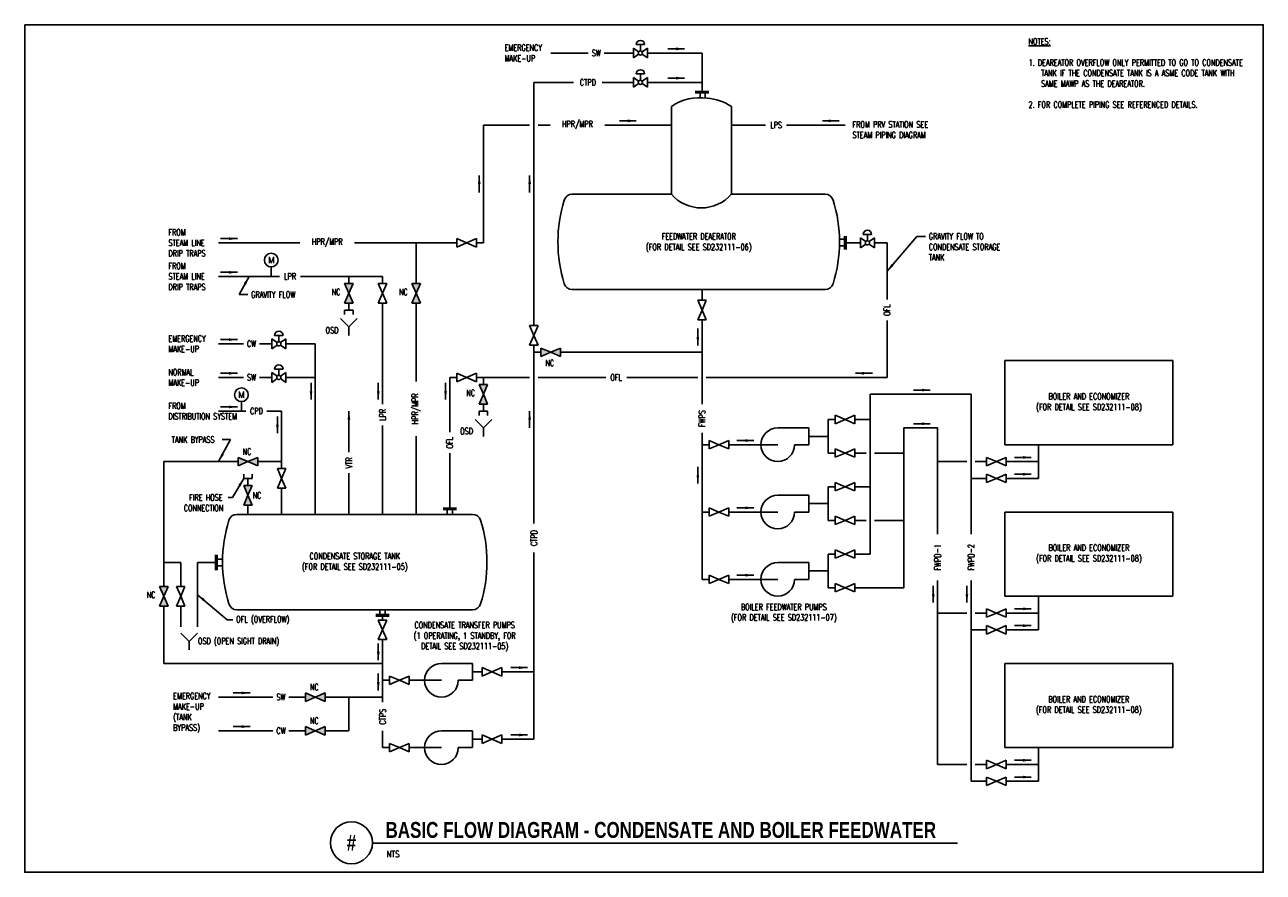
# Model space of a CAD drawing. Header units: feet. Extents: x -1.8 to 16.6, y -0.1 to 12.5.
import ezdxf
from ezdxf.enums import TextEntityAlignment as Align

# ---------------------------------------------------------------- set-up
doc = ezdxf.new("R2010")
doc.units = ezdxf.units.FT
doc.header["$LTSCALE"] = 0.5
doc.header["$MEASUREMENT"] = 0
doc.layers.get('DEFPOINTS').update_dxf_attribs({"linetype": 'CONTINUOUS'})
doc.layers.add('G-ANNO-NPLT', color=7, linetype='CONTINUOUS', plot=False)
for name, color, linetype in [('M-DETL-HEVY', 5, 'CONTINUOUS'), ('M-DETL-MEDM', 4, 'CONTINUOUS'), ('M-DETL-TEXT', 2, 'CONTINUOUS'), ('M-DETL-THIN', 2, 'CONTINUOUS'), ('P-DETL-MEDM', 4, 'CONTINUOUS')]:
    doc.layers.add(name, color=color, linetype=linetype)
doc.styles.add('BOLD', font='bold.shx', dxfattribs={"width": 0.9})
doc.styles.add('ROMANS', font='romans.shx', dxfattribs={"width": 0.75})
doc.styles.add('ROMANS1', font='romans.shx')
doc.dimstyles.new('VA-Lead', dxfattribs={"dimtxt": 0.09375, "dimasz": 0.125, "dimexe": 0.125, "dimexo": 0.03125, "dimgap": 0.02, "dimtad": 1, "dimdec": 5, "dimzin": 0, "dimdsep": 46, "dimlunit": 4, "dimtxsty": 'ROMANS', "dimcen": 0.125, "dimclrd": 256, "dimclre": 256, "dimclrt": 256, "dimadec": 0, "dimazin": 0, "dimtfac": 1, "dimtdec": 5, "dimtofl": 0, "dimtmove": 0, "dimatfit": 3, "dimfxl": 1, "dimfrac": 2, "dimtolj": 1, "dimtzin": 0, "dimlwd": -1, "dimlwe": -1, "dimarcsym": 0})

msp = doc.modelspace()

# ---------------------------------------------------------------- hatches: boundary and pattern name
at = {"layer": 'M-DETL-MEDM'}
h = msp.add_hatch(color=256, dxfattribs=at)
h.dxf.hatch_style = 1
h.paths.add_polyline_path([(3.112, 8.695), (2.987, 8.695), (3.05, 8.549)])
h.paths.add_polyline_path([(3.05, 8.549), (2.987, 8.403), (3.112, 8.403)])
at = {"layer": 'M-DETL-MEDM', "linetype": 'ByBlock'}
h = msp.add_hatch(color=256, dxfattribs=at)
h.paths.add_polyline_path([(4.112, 8.695), (3.987, 8.695), (4.05, 8.549)])
h.paths.add_polyline_path([(4.05, 8.549), (3.987, 8.403), (4.112, 8.403)])
h = msp.add_hatch(color=256, dxfattribs=at)
h.paths.add_polyline_path([(6.05, 7.674), (5.904, 7.736), (5.904, 7.611)])
h.paths.add_polyline_path([(6.196, 7.736), (6.05, 7.674), (6.196, 7.611)])
h = msp.add_hatch(color=256, dxfattribs=at)
h.paths.add_polyline_path([(5.112, 7.195), (4.987, 7.195), (5.05, 7.049)])
h.paths.add_polyline_path([(5.05, 7.049), (4.987, 6.903), (5.112, 6.903)])
h = msp.add_hatch(color=256, dxfattribs=at)
h.paths.add_polyline_path([(1.55, 6.049), (1.404, 6.111), (1.404, 5.986)])
h.paths.add_polyline_path([(1.696, 6.111), (1.55, 6.049), (1.696, 5.986)])
h = msp.add_hatch(color=256, dxfattribs=at)
h.paths.add_polyline_path([(1.55, 5.549), (1.612, 5.695), (1.487, 5.695)])
h.paths.add_polyline_path([(1.55, 5.549), (1.487, 5.403), (1.612, 5.403)])
h = msp.add_hatch(color=256, dxfattribs=at)
h.paths.add_polyline_path([(0.3, 4.049), (0.237, 3.903), (0.362, 3.903)])
h.paths.add_polyline_path([(0.362, 4.195), (0.237, 4.195), (0.3, 4.049)])
h = msp.add_hatch(color=256, dxfattribs=at)
h.paths.add_polyline_path([(2.696, 2.611), (2.55, 2.549), (2.696, 2.486)])
h.paths.add_polyline_path([(2.404, 2.611), (2.404, 2.486), (2.55, 2.549)])
h = msp.add_hatch(color=256, dxfattribs=at)
h.paths.add_polyline_path([(2.696, 2.111), (2.55, 2.049), (2.696, 1.986)])
h.paths.add_polyline_path([(2.404, 2.111), (2.404, 1.986), (2.55, 2.049)])

# ---------------------------------------------------------------- linework, layer by layer
at = {"layer": 'DEFPOINTS'}
msp.add_point((0.25, 0), dxfattribs=at)
msp.add_point((0.25, 0), dxfattribs=at)
at = {"layer": 'G-ANNO-NPLT', "color": 6}
msp.add_lwpolyline([(-1.768, 12.539), (16.642, 12.539), (16.642, -0.052), (-1.768, -0.052)], close=True, dxfattribs=at)
at = {"layer": 'M-DETL-HEVY'}
for p, q in [((8.4, 11.549), (8.199, 11.549)), ((8.4, 11.526), (8.199, 11.526)), ((8.272, 11.455), (8.272, 11.526)), ((8.348, 11.45), (8.348, 11.526)), ((7.844, 11.324), (7.844, 10.021)), ((8.735, 11.324), (8.735, 10.081)), ((7.844, 10.021), (6.371, 10.021)), ((8.735, 10.081), (8.735, 10.021)), ((8.973, 10.021), (8.735, 10.021)), ((10.128, 10.021), (8.973, 10.021)), ((10.419, 9.4), (10.419, 9.198)), ((10.442, 9.4), (10.442, 9.198)), ((10.419, 9.256), (10.341, 9.256)), ((10.342, 9.355), (10.419, 9.355)), ((7.721, 8.604), (6.371, 8.604)), ((7.721, 8.604), (10.128, 8.604)), ((15.3, 7.549), (12.8, 7.549)), ((12.8, 7.549), (12.8, 6.299)), ((15.3, 7.549), (15.3, 6.299)), ((15.3, 6.299), (12.8, 6.299)), ((4.65, 5.359), (4.449, 5.359)), ((4.889, 5.265), (1.385, 5.265)), ((4.65, 5.335), (4.449, 5.335)), ((4.512, 5.265), (4.512, 5.335)), ((4.588, 5.265), (4.588, 5.335)), ((15.3, 5.299), (12.8, 5.299)), ((12.8, 5.299), (12.8, 4.049)), ((15.3, 5.299), (15.3, 4.049)), ((1.069, 4.661), (1.069, 4.437)), ((1.093, 4.661), (1.093, 4.437)), ((1.17, 4.598), (1.093, 4.598)), ((1.093, 4.5), (1.171, 4.5)), ((15.3, 4.049), (12.8, 4.049)), ((3.234, 3.847), (1.385, 3.847)), ((3.234, 3.847), (4.889, 3.847)), ((3.65, 3.777), (3.449, 3.777)), ((3.65, 3.753), (3.449, 3.753)), ((3.512, 3.847), (3.512, 3.777)), ((3.588, 3.847), (3.588, 3.777)), ((15.3, 3.049), (12.8, 3.049)), ((12.8, 3.049), (12.8, 1.799)), ((15.3, 3.049), (15.3, 1.799)), ((15.3, 1.799), (12.8, 1.799))]:
    msp.add_line(p, q, dxfattribs=at)
for centre, radius, start, end in [((8.261, 10.728), 0.728, 80.916, 124.9715), ((8.337, 10.744), 0.704, 55.56, 86.8513), ((6.371, 9.896), 0.125, 90, 162.738), ((8.289, 10.409), 0.591, 221.0397, 318.9602), ((10.128, 9.896), 0.125, 17.262, 90), ((8.25, 9.313), 2.093, 162.738, 197.262), ((8.25, 9.313), 2.093, 342.738, 17.262), ((6.371, 8.729), 0.125, 197.262, 270), ((10.128, 8.729), 0.125, 270, 342.738), ((3.262, 4.556), 2.09, 162.7191, 197.2809), ((1.385, 5.14), 0.125, 90, 162.7191), ((4.889, 5.14), 0.125, 17.2809, 90), ((3.012, 4.556), 2.09, 342.7191, 17.2809), ((1.385, 3.972), 0.125, 197.2809, 270), ((4.889, 3.972), 0.125, 270, 342.7191)]:
    msp.add_arc(centre, radius, start, end, dxfattribs=at)
at = {"layer": 'M-DETL-MEDM'}
for p, q in [((7.279, 12.192), (7.357, 12.137)), ((7.279, 12.192), (7.279, 12.046)), ((7.32, 12.244), (7.445, 12.244)), ((7.383, 12.15), (7.383, 12.244)), ((7.487, 12.192), (7.409, 12.137)), ((7.487, 12.192), (7.487, 12.046)), ((7.357, 12.101), (7.279, 12.046)), ((7.409, 12.101), (7.487, 12.046)), ((7.32, 11.808), (7.445, 11.808)), ((7.383, 11.714), (7.383, 11.808)), ((7.279, 11.756), (7.357, 11.701)), ((7.279, 11.756), (7.279, 11.61)), ((7.357, 11.665), (7.279, 11.61)), ((7.487, 11.756), (7.409, 11.701)), ((7.409, 11.665), (7.487, 11.61)), ((7.487, 11.756), (7.487, 11.61)), ((10.695, 9.424), (10.82, 9.424)), ((10.758, 9.33), (10.758, 9.424)), ((4.654, 9.236), (4.654, 9.361)), ((4.654, 9.361), (4.8, 9.299)), ((4.8, 9.299), (4.654, 9.236)), ((4.946, 9.361), (4.8, 9.299)), ((4.8, 9.299), (4.946, 9.236)), ((4.946, 9.236), (4.946, 9.361)), ((10.654, 9.372), (10.732, 9.317)), ((10.654, 9.372), (10.654, 9.226)), ((10.732, 9.281), (10.654, 9.226)), ((10.862, 9.372), (10.784, 9.317)), ((10.784, 9.281), (10.862, 9.226)), ((10.862, 9.372), (10.862, 9.226)), ((3.112, 8.695), (2.987, 8.695)), ((2.987, 8.695), (3.05, 8.549)), ((3.05, 8.549), (3.112, 8.695)), ((3.612, 8.695), (3.487, 8.695)), ((3.487, 8.695), (3.55, 8.549)), ((3.55, 8.549), (3.612, 8.695)), ((4.112, 8.695), (3.987, 8.695)), ((3.987, 8.695), (4.05, 8.549)), ((4.05, 8.549), (4.112, 8.695)), ((2.987, 8.403), (3.05, 8.549)), ((3.05, 8.549), (3.112, 8.403)), ((3.487, 8.403), (3.55, 8.549)), ((3.55, 8.549), (3.612, 8.403)), ((3.987, 8.403), (4.05, 8.549)), ((4.05, 8.549), (4.112, 8.403)), ((3.112, 8.403), (2.987, 8.403)), ((3.112, 8.299), (2.987, 8.299)), ((2.987, 8.299), (2.987, 8.236)), ((3.112, 8.299), (3.112, 8.236)), ((3.612, 8.403), (3.487, 8.403)), ((4.112, 8.403), (3.987, 8.403)), ((8.362, 8.445), (8.237, 8.445)), ((8.237, 8.445), (8.3, 8.299)), ((8.237, 8.153), (8.3, 8.299)), ((8.3, 8.299), (8.362, 8.445)), ((8.3, 8.299), (8.362, 8.153)), ((3.05, 8.049), (2.925, 8.174)), ((3.05, 8.049), (3.175, 8.174)), ((8.362, 8.153), (8.237, 8.153)), ((1.945, 7.924), (2.07, 7.924)), ((2.008, 7.83), (2.008, 7.924)), ((3.05, 8.049), (3.05, 7.924)), ((5.862, 8.07), (5.737, 8.07)), ((5.737, 8.07), (5.8, 7.924)), ((5.737, 7.778), (5.8, 7.924)), ((5.8, 7.924), (5.862, 8.07)), ((5.8, 7.924), (5.862, 7.778)), ((1.904, 7.872), (1.982, 7.817)), ((1.904, 7.872), (1.904, 7.726)), ((1.982, 7.781), (1.904, 7.726)), ((2.112, 7.872), (2.034, 7.817)), ((2.034, 7.781), (2.112, 7.726)), ((2.112, 7.872), (2.112, 7.726)), ((5.862, 7.778), (5.737, 7.778)), ((5.904, 7.611), (5.904, 7.736)), ((5.904, 7.736), (6.05, 7.674)), ((6.196, 7.736), (6.05, 7.674)), ((6.196, 7.611), (6.196, 7.736)), ((6.05, 7.674), (5.904, 7.611)), ((6.05, 7.674), (6.196, 7.611)), ((1.904, 7.372), (1.982, 7.317)), ((1.904, 7.372), (1.904, 7.226)), ((1.945, 7.424), (2.07, 7.424)), ((2.008, 7.33), (2.008, 7.424)), ((2.112, 7.372), (2.034, 7.317)), ((2.112, 7.372), (2.112, 7.226)), ((1.982, 7.281), (1.904, 7.226)), ((2.034, 7.281), (2.112, 7.226)), ((4.654, 7.236), (4.654, 7.361)), ((4.654, 7.361), (4.8, 7.299)), ((4.8, 7.299), (4.654, 7.236)), ((4.946, 7.361), (4.8, 7.299)), ((4.8, 7.299), (4.946, 7.236)), ((4.946, 7.236), (4.946, 7.361)), ((5.112, 7.195), (4.987, 7.195)), ((4.987, 7.195), (5.05, 7.049)), ((5.05, 7.049), (5.112, 7.195)), ((4.987, 6.903), (5.05, 7.049)), ((5.05, 7.049), (5.112, 6.903)), ((5.112, 6.903), (4.987, 6.903)), ((5.05, 6.549), (4.925, 6.674)), ((5.112, 6.799), (4.987, 6.799)), ((4.987, 6.799), (4.987, 6.736)), ((5.05, 6.549), (5.175, 6.674)), ((5.112, 6.799), (5.112, 6.736)), ((10.279, 6.612), (10.279, 6.737)), ((10.279, 6.737), (10.425, 6.674)), ((10.425, 6.674), (10.279, 6.612)), ((10.571, 6.737), (10.425, 6.674)), ((10.425, 6.674), (10.571, 6.612)), ((10.571, 6.612), (10.571, 6.737)), ((5.05, 6.549), (5.05, 6.424)), ((9.425, 6.549), (9.886, 6.549)), ((9.886, 6.299), (9.886, 6.549)), ((8.404, 6.236), (8.404, 6.361)), ((8.404, 6.361), (8.55, 6.299)), ((8.55, 6.299), (8.404, 6.236)), ((8.696, 6.361), (8.55, 6.299)), ((8.55, 6.299), (8.696, 6.236)), ((8.696, 6.236), (8.696, 6.361)), ((9.675, 6.299), (9.886, 6.299)), ((1.404, 5.986), (1.404, 6.111)), ((1.404, 6.111), (1.55, 6.049)), ((1.696, 6.111), (1.55, 6.049)), ((1.696, 5.986), (1.696, 6.111)), ((10.279, 6.112), (10.279, 6.237)), ((10.279, 6.237), (10.425, 6.174)), ((10.425, 6.174), (10.279, 6.112)), ((10.571, 6.237), (10.425, 6.174)), ((10.425, 6.174), (10.571, 6.112)), ((10.571, 6.112), (10.571, 6.237)), ((12.529, 5.986), (12.529, 6.111)), ((12.529, 6.111), (12.675, 6.049)), ((12.821, 6.111), (12.675, 6.049)), ((12.821, 5.986), (12.821, 6.111)), ((1.55, 6.049), (1.404, 5.986)), ((1.55, 6.049), (1.696, 5.986)), ((2.112, 5.945), (1.987, 5.945)), ((1.987, 5.945), (2.05, 5.799)), ((2.05, 5.799), (2.112, 5.945)), ((12.675, 6.049), (12.529, 5.986)), ((12.675, 6.049), (12.821, 5.986)), ((1.487, 5.799), (1.487, 5.861)), ((1.487, 5.799), (1.612, 5.799)), ((1.612, 5.799), (1.612, 5.861)), ((1.987, 5.653), (2.05, 5.799)), ((2.05, 5.799), (2.112, 5.653)), ((10.279, 5.612), (10.279, 5.737)), ((10.279, 5.737), (10.425, 5.674)), ((10.571, 5.737), (10.425, 5.674)), ((10.571, 5.612), (10.571, 5.737)), ((12.529, 5.736), (12.529, 5.861)), ((12.529, 5.861), (12.675, 5.799)), ((12.675, 5.799), (12.529, 5.736)), ((12.821, 5.861), (12.675, 5.799)), ((12.675, 5.799), (12.821, 5.736)), ((12.821, 5.736), (12.821, 5.861)), ((1.487, 5.695), (1.612, 5.695)), ((1.55, 5.549), (1.487, 5.695)), ((1.55, 5.549), (1.487, 5.403)), ((1.612, 5.695), (1.55, 5.549)), ((1.612, 5.403), (1.55, 5.549)), ((2.112, 5.653), (1.987, 5.653)), ((9.425, 5.549), (9.886, 5.549)), ((9.886, 5.299), (9.886, 5.549)), ((10.425, 5.674), (10.279, 5.612)), ((10.425, 5.674), (10.571, 5.612)), ((1.487, 5.403), (1.612, 5.403)), ((8.404, 5.236), (8.404, 5.361)), ((8.404, 5.361), (8.55, 5.299)), ((8.696, 5.361), (8.55, 5.299)), ((8.696, 5.236), (8.696, 5.361)), ((8.55, 5.299), (8.404, 5.236)), ((8.55, 5.299), (8.696, 5.236)), ((9.675, 5.299), (9.886, 5.299)), ((10.279, 5.112), (10.279, 5.237)), ((10.279, 5.237), (10.425, 5.174)), ((10.425, 5.174), (10.279, 5.112)), ((10.571, 5.237), (10.425, 5.174)), ((10.425, 5.174), (10.571, 5.112)), ((10.571, 5.112), (10.571, 5.237)), ((10.279, 4.612), (10.279, 4.737)), ((10.279, 4.737), (10.425, 4.674)), ((10.425, 4.674), (10.279, 4.612)), ((10.571, 4.737), (10.425, 4.674)), ((10.425, 4.674), (10.571, 4.612)), ((10.571, 4.612), (10.571, 4.737)), ((9.425, 4.549), (9.886, 4.549)), ((9.886, 4.299), (9.886, 4.549)), ((8.404, 4.236), (8.404, 4.361)), ((8.404, 4.361), (8.55, 4.299)), ((8.55, 4.299), (8.404, 4.236)), ((8.696, 4.361), (8.55, 4.299)), ((8.55, 4.299), (8.696, 4.236)), ((8.696, 4.236), (8.696, 4.361)), ((9.675, 4.299), (9.886, 4.299)), ((10.279, 4.112), (10.279, 4.237)), ((10.279, 4.237), (10.425, 4.174)), ((10.571, 4.237), (10.425, 4.174)), ((10.571, 4.112), (10.571, 4.237)), ((0.362, 4.195), (0.237, 4.195)), ((0.237, 4.195), (0.3, 4.049)), ((0.3, 4.049), (0.362, 4.195)), ((0.612, 4.195), (0.487, 4.195)), ((0.487, 4.195), (0.55, 4.049)), ((0.55, 4.049), (0.612, 4.195)), ((10.425, 4.174), (10.279, 4.112)), ((10.425, 4.174), (10.571, 4.112)), ((0.237, 3.903), (0.3, 4.049)), ((0.362, 3.903), (0.237, 3.903)), ((0.3, 4.049), (0.362, 3.903)), ((0.487, 3.903), (0.55, 4.049)), ((0.612, 3.903), (0.487, 3.903)), ((0.55, 4.049), (0.612, 3.903)), ((3.612, 3.695), (3.487, 3.695)), ((3.487, 3.695), (3.55, 3.549)), ((3.55, 3.549), (3.612, 3.695)), ((12.529, 3.736), (12.529, 3.861)), ((12.529, 3.861), (12.675, 3.799)), ((12.675, 3.799), (12.529, 3.736)), ((12.821, 3.861), (12.675, 3.799)), ((12.675, 3.799), (12.821, 3.736)), ((12.821, 3.736), (12.821, 3.861)), ((0.675, 3.376), (0.55, 3.501)), ((0.675, 3.376), (0.8, 3.501)), ((3.487, 3.403), (3.55, 3.549)), ((3.55, 3.549), (3.612, 3.403)), ((12.529, 3.486), (12.529, 3.611)), ((12.529, 3.611), (12.675, 3.549)), ((12.675, 3.549), (12.529, 3.486)), ((12.821, 3.611), (12.675, 3.549)), ((12.675, 3.549), (12.821, 3.486)), ((12.821, 3.486), (12.821, 3.611)), ((0.675, 3.376), (0.675, 3.251)), ((3.612, 3.403), (3.487, 3.403)), ((4.425, 3.049), (4.886, 3.049)), ((4.886, 2.799), (4.886, 3.049)), ((5.029, 2.862), (5.029, 2.987)), ((5.029, 2.987), (5.175, 2.924)), ((5.321, 2.987), (5.175, 2.924)), ((5.321, 2.862), (5.321, 2.987)), ((3.654, 2.736), (3.654, 2.861)), ((3.654, 2.861), (3.8, 2.799)), ((3.8, 2.799), (3.654, 2.736)), ((3.946, 2.861), (3.8, 2.799)), ((3.8, 2.799), (3.946, 2.736)), ((3.946, 2.736), (3.946, 2.861)), ((4.675, 2.799), (4.886, 2.799)), ((5.175, 2.924), (5.029, 2.862)), ((5.175, 2.924), (5.321, 2.862)), ((2.404, 2.486), (2.404, 2.611)), ((2.404, 2.611), (2.55, 2.549)), ((2.696, 2.611), (2.55, 2.549)), ((2.696, 2.486), (2.696, 2.611)), ((2.55, 2.549), (2.404, 2.486)), ((2.55, 2.549), (2.696, 2.486)), ((2.404, 1.986), (2.404, 2.111)), ((2.404, 2.111), (2.55, 2.049)), ((2.55, 2.049), (2.404, 1.986)), ((2.696, 2.111), (2.55, 2.049)), ((2.55, 2.049), (2.696, 1.986)), ((2.696, 1.986), (2.696, 2.111)), ((4.425, 2.049), (4.886, 2.049)), ((4.886, 1.799), (4.886, 2.049)), ((3.654, 1.736), (3.654, 1.861)), ((3.654, 1.861), (3.8, 1.799)), ((3.946, 1.861), (3.8, 1.799)), ((3.946, 1.736), (3.946, 1.861)), ((5.029, 1.862), (5.029, 1.987)), ((5.029, 1.987), (5.175, 1.924)), ((5.175, 1.924), (5.029, 1.862)), ((5.321, 1.987), (5.175, 1.924)), ((5.175, 1.924), (5.321, 1.862)), ((5.321, 1.862), (5.321, 1.987)), ((3.8, 1.799), (3.654, 1.736)), ((3.8, 1.799), (3.946, 1.736)), ((4.675, 1.799), (4.886, 1.799)), ((12.529, 1.486), (12.529, 1.611)), ((12.529, 1.611), (12.675, 1.549)), ((12.675, 1.549), (12.529, 1.486)), ((12.821, 1.611), (12.675, 1.549)), ((12.675, 1.549), (12.821, 1.486)), ((12.821, 1.486), (12.821, 1.611)), ((12.529, 1.236), (12.529, 1.361)), ((12.529, 1.361), (12.675, 1.299)), ((12.675, 1.299), (12.529, 1.236)), ((12.821, 1.361), (12.675, 1.299)), ((12.675, 1.299), (12.821, 1.236)), ((12.821, 1.236), (12.821, 1.361))]:
    msp.add_line(p, q, dxfattribs=at)
for centre in [(7.383, 12.119), (7.383, 11.683), (10.758, 9.299), (2.008, 7.799), (2.008, 7.299)]:
    msp.add_circle(centre, 0.0312, dxfattribs=at)
for centre, radius, start, end in [((7.383, 12.244), 0.0625, 0, 180), ((7.383, 11.808), 0.0625, 0, 180), ((10.758, 9.424), 0.0625, 0, 180), ((2.008, 7.924), 0.0625, 0, 180), ((2.008, 7.424), 0.0625, 0, 180), ((9.425, 6.299), 0.25, 90, 0), ((9.425, 5.299), 0.25, 90, 0), ((9.425, 4.299), 0.25, 90, 0), ((4.425, 2.799), 0.25, 90, 0), ((4.425, 1.799), 0.25, 90, 0)]:
    msp.add_arc(centre, radius, start, end, dxfattribs=at)
at = {"layer": 'M-DETL-TEXT'}
msp.add_line((3.401, 0.38), (12.098, 0.38), dxfattribs=at)
msp.add_circle((3.088, 0.385), 0.312, dxfattribs=at)
at = {"layer": 'M-DETL-THIN'}
for p, q in [((6.608, 12.119), (6.05, 12.119)), ((7.279, 12.119), (6.845, 12.119)), ((8.3, 12.119), (7.487, 12.119)), ((8.3, 11.549), (8.3, 12.119)), ((5.8, 11.683), (5.8, 8.07)), ((6.389, 11.683), (5.8, 11.683)), ((7.279, 11.683), (6.815, 11.683)), ((8.3, 11.683), (7.487, 11.683)), ((5.05, 11.049), (5.05, 9.299)), ((5.737, 11.049), (5.05, 11.049)), ((6.04, 11.049), (5.862, 11.049)), ((7.844, 11.049), (6.853, 11.049)), ((9.243, 11.049), (8.735, 11.049)), ((10.428, 11.049), (9.556, 11.049)), ((2.321, 9.299), (1.112, 9.299)), ((4.654, 9.299), (3.133, 9.299)), ((4.05, 9.299), (4.05, 8.695)), ((5.05, 9.299), (4.946, 9.299)), ((10.654, 9.299), (10.442, 9.299)), ((11.05, 9.299), (10.862, 9.299)), ((11.05, 9.299), (11.05, 8.455)), ((1.895, 8.94), (1.895, 8.799)), ((2.018, 8.799), (1.112, 8.799)), ((3.55, 8.799), (2.331, 8.799)), ((3.05, 8.799), (3.05, 8.695)), ((3.55, 8.799), (3.55, 8.695)), ((8.3, 8.604), (8.3, 8.445)), ((3.05, 8.403), (3.05, 8.299)), ((3.55, 8.403), (3.55, 6.9)), ((4.05, 8.403), (4.05, 7.24)), ((8.3, 8.153), (8.3, 6.902)), ((11.05, 8.143), (11.05, 7.299)), ((1.483, 7.799), (1.112, 7.799)), ((1.904, 7.799), (1.72, 7.799)), ((2.55, 7.799), (2.112, 7.799)), ((2.55, 7.799), (2.55, 5.265)), ((5.8, 7.778), (5.8, 5.127)), ((5.8, 7.674), (5.904, 7.674)), ((6.196, 7.674), (8.3, 7.674)), ((1.483, 7.299), (1.112, 7.299)), ((1.904, 7.299), (1.72, 7.299)), ((2.55, 7.299), (2.112, 7.299)), ((4.55, 7.299), (4.55, 6.485)), ((4.654, 7.299), (4.55, 7.299)), ((5.737, 7.299), (4.946, 7.299)), ((5.05, 7.299), (5.05, 7.195)), ((6.867, 7.299), (5.862, 7.299)), ((8.237, 7.299), (7.18, 7.299)), ((11.05, 7.299), (8.362, 7.299)), ((10.8, 7.049), (10.8, 4.674)), ((12.3, 7.049), (10.8, 7.049)), ((12.3, 7.049), (12.3, 4.971)), ((1.453, 6.94), (1.453, 6.799)), ((5.05, 6.903), (5.05, 6.799)), ((1.518, 6.799), (1.112, 6.799)), ((2.05, 6.799), (1.831, 6.799)), ((2.05, 6.799), (2.05, 5.945)), ((3.05, 6.799), (3.05, 6.188)), ((10.175, 6.674), (10.175, 6.174)), ((10.175, 6.674), (10.279, 6.674)), ((10.571, 6.674), (10.8, 6.674)), ((3.55, 6.587), (3.55, 5.265)), ((8.3, 6.475), (8.3, 4.299)), ((11.3, 6.549), (11.3, 4.174)), ((11.8, 6.549), (11.3, 6.549)), ((11.8, 6.549), (11.8, 4.971)), ((4.05, 6.428), (4.05, 5.265)), ((8.404, 6.299), (8.3, 6.299)), ((9.425, 6.299), (8.696, 6.299)), ((9.886, 6.424), (10.175, 6.424)), ((13.3, 6.299), (13.3, 5.799)), ((4.55, 6.173), (4.55, 5.359)), ((10.175, 6.174), (10.279, 6.174)), ((10.571, 6.174), (10.737, 6.174)), ((10.862, 6.174), (11.3, 6.174)), ((0.3, 6.049), (0.3, 4.195)), ((1.404, 6.049), (0.3, 6.049)), ((2.05, 6.049), (1.696, 6.049)), ((12.237, 6.049), (11.8, 6.049)), ((12.529, 6.049), (12.362, 6.049)), ((13.3, 6.049), (12.821, 6.049)), ((1.55, 5.799), (1.55, 5.695)), ((3.05, 5.876), (3.05, 5.265)), ((12.529, 5.799), (12.3, 5.799)), ((13.3, 5.799), (12.821, 5.799)), ((2.05, 5.653), (2.05, 5.265)), ((10.175, 5.674), (10.279, 5.674)), ((10.175, 5.674), (10.175, 5.174)), ((10.571, 5.674), (10.8, 5.674)), ((1.55, 5.403), (1.55, 5.265)), ((9.886, 5.424), (10.175, 5.424)), ((8.404, 5.299), (8.3, 5.299)), ((9.425, 5.299), (8.696, 5.299)), ((10.175, 5.174), (10.279, 5.174)), ((10.571, 5.174), (10.737, 5.174)), ((10.862, 5.174), (11.3, 5.174)), ((5.8, 4.7), (5.8, 1.924)), ((10.175, 4.674), (10.279, 4.674)), ((10.175, 4.674), (10.175, 4.174)), ((10.571, 4.674), (10.8, 4.674)), ((0.55, 4.549), (0.3, 4.549)), ((0.55, 4.549), (0.55, 4.195)), ((0.8, 4.549), (0.8, 3.594)), ((1.069, 4.549), (0.8, 4.549)), ((9.886, 4.424), (10.175, 4.424)), ((8.404, 4.299), (8.3, 4.299)), ((9.425, 4.299), (8.696, 4.299)), ((11.8, 4.284), (11.8, 1.549)), ((12.3, 4.284), (12.3, 1.299)), ((10.175, 4.174), (10.279, 4.174)), ((10.571, 4.174), (11.3, 4.174)), ((0.3, 3.903), (0.3, 3.049)), ((0.55, 3.903), (0.55, 3.594)), ((13.3, 4.049), (13.3, 3.549)), ((3.55, 3.753), (3.55, 3.695)), ((12.237, 3.799), (11.8, 3.799)), ((12.529, 3.799), (12.362, 3.799)), ((13.3, 3.799), (12.821, 3.799)), ((12.529, 3.549), (12.3, 3.549)), ((13.3, 3.549), (12.821, 3.549)), ((3.55, 3.403), (3.55, 2.472)), ((3.55, 3.049), (0.3, 3.049)), ((3.654, 2.799), (3.55, 2.799)), ((4.425, 2.799), (3.946, 2.799)), ((4.886, 2.924), (5.029, 2.924)), ((5.321, 2.924), (5.8, 2.924)), ((1.921, 2.549), (1.112, 2.549)), ((2.404, 2.549), (2.158, 2.549)), ((3.55, 2.549), (2.696, 2.549)), ((3.05, 2.549), (3.05, 2.049)), ((1.921, 2.049), (1.112, 2.049)), ((2.404, 2.049), (2.158, 2.049)), ((3.05, 2.049), (2.696, 2.049)), ((3.55, 2.046), (3.55, 1.799)), ((4.886, 1.924), (5.029, 1.924)), ((5.321, 1.924), (5.8, 1.924)), ((3.654, 1.799), (3.55, 1.799)), ((4.425, 1.799), (3.946, 1.799)), ((13.3, 1.799), (13.3, 1.299)), ((12.237, 1.549), (11.8, 1.549)), ((12.529, 1.549), (12.362, 1.549)), ((13.3, 1.549), (12.821, 1.549)), ((12.529, 1.299), (12.3, 1.299)), ((13.3, 1.299), (12.821, 1.299))]:
    msp.add_line(p, q, dxfattribs=at)
at = {"layer": 'P-DETL-MEDM', "linetype": 'Continuous'}
for centre in [(1.895, 9.042), (1.453, 7.042)]:
    msp.add_circle(centre, 0.102, dxfattribs=at)

# ---------------------------------------------------------------- texts
at = {"layer": 'M-DETL-TEXT', "width": 0.8}
for s, height, style, p in [('BASIC FLOW DIAGRAM - CONDENSATE AND BOILER FEEDWATER', 0.23622, 'BOLD', (3.594, 0.458)), ('NTS', 0.0984, 'ROMANS', (3.608, 0.169))]:
    msp.add_text(s, height=height, dxfattribs=dict(at, style=style)).set_placement(p)
at = {"layer": 'M-DETL-TEXT', "style": 'BOLD', "width": 0.8}
msp.add_text('#', height=0.236, dxfattribs=at).set_placement((3.088, 0.385), align=Align.MIDDLE)
at = {"layer": 'M-DETL-TEXT', "linetype": 'ByBlock', "style": 'ROMANS'}
for s, insert, char_height, width, attachment_point in [('{\\LNOTES:}\\P\\P\\pi-0.1875,l0.1875;1. DEAREATOR OVERFLOW ONLY PERMITTED TO GO TO CONDENSATE TANK IF THE CONDENSATE TANK IS A ASME CODE TANK WITH SAME MAWP AS THE DEAREATOR.\\P\\P2. FOR COMPLETE PIPING SEE REFERENCED DETAILS.', (13.152, 12.337), 0.09375, 3.60464, 1), ('EMERGENCY\\PMAKE-UP', (5.364, 12.119), 0.0938, 0.85075, 4), ('SW', (6.727, 12.119), 0.0938, 0.17411, 5), ('CTPD', (6.602, 11.683), 0.0938, 0.36376, 5), ('HPR/MPR', (6.447, 11.049), 0.0938, 0.75, 5), ('LPS', (9.4, 11.049), 0.0938, 0.25, 5), ('FROM PRV STATION SEE STEAM PIPING DIAGRAM', (10.536, 10.979), 0.09375, 1.43212, 4), ('FROM\\PSTEAM LINE \\PDRIP TRAPS', (0.367, 9.299), 0.09375, 1.04558, 4), ('FEEDWATER DEAERATOR\\P(FOR DETAIL SEE SD232111-06)', (8.25, 9.3), 0.09375, 4.18515, 5), ('GRAVITY FLOW TO CONDENSATE STORAGE TANK', (11.67, 9.442), 0.09375, 1.43212, 1), ('HPR/MPR', (2.727, 9.299), 0.0938, 0.75, 5), ('FROM\\PSTEAM LINE\\PDRIP TRAPS', (0.367, 8.799), 0.0938, 1.04558, 4), ('LPR', (2.175, 8.799), 0.0938, 0.25, 5), ('GRAVITY FLOW', (1.597, 8.577), 0.09375, 1.43212, 1), ('NC', (2.795, 8.569), 0.0938, 0.85075, 4), ('NC', (3.795, 8.569), 0.0938, 0.85075, 4), ('EMERGENCY MAKE-UP', (0.367, 7.799), 0.09375, 0.85075, 4), ('OSD', (2.704, 8.001), 0.0938, 0.85075, 4), ('CW', (1.602, 7.799), 0.0938, 0.17411, 5), ('NC', (5.971, 7.513), 0.0938, 0.85075, 4), ('NORMAL \\PMAKE-UP', (0.367, 7.299), 0.0938, 1.09334, 4), ('SW', (1.602, 7.299), 0.0938, 0.17411, 5), ('OFL', (7.023, 7.299), 0.0938, 0.25, 5), ('FROM \\PDISTRIBUTION SYSTEM', (0.367, 6.799), 0.09375, 1.09334, 4), ('NC', (4.795, 7.069), 0.0938, 0.85075, 4), ('BOILER AND ECONOMIZER\\P(FOR DETAIL SEE SD232111-08)', (14.05, 6.924), 0.09375, 2.5, 5), ('CPD', (1.675, 6.799), 0.0938, 0.25, 5), ('OSD', (4.704, 6.501), 0.0938, 0.85075, 4), ('TANK BYPASS', (0.416, 6.422), 0.09375, 1.09334, 1), ('NC', (1.471, 6.198), 0.0938, 0.85075, 4), ('\\pi0.11112;FIRE HOSE \\P\\pi0.030767;CONNECTION', (0.564, 5.562), 0.09375, 0.66023, 1), ('NC', (1.62, 5.546), 0.0938, 0.85075, 4), ('BOILER AND ECONOMIZER\\P(FOR DETAIL SEE SD232111-08)', (14.05, 4.674), 0.09375, 2.5, 5), ('CONDENSATE STORAGE TANK\\P(FOR DETAIL SEE SD232111-05)', (3.137, 4.55), 0.09375, 3.93096, 5), ('NC', (0.045, 4.069), 0.0938, 0.85075, 4), ('BOILER FEEDWATER PUMPS\\P(FOR DETAIL SEE SD232111-07)', (9.515, 3.936), 0.09375, 2.45622, 2), ('OFL (OVERFLOW)', (1.374, 3.691), 0.09375, 1.35725, 4), ('CONDENSATE TRANSFER PUMPS\\P(1 OPERATING, 1 STANDBY, FOR DETAIL SEE SD232111-05)', (4.77, 3.666), 0.09375, 1.79591, 2), ('OSD (OPEN SIGHT DRAIN)', (0.806, 3.367), 0.09375, 2.02803, 4), ('EMERGENCY MAKE-UP\\P(TANK \\PBYPASS)', (0.438, 2.316), 0.09375, 0.85075, 4), ('SW', (2.039, 2.549), 0.0938, 0.17411, 5), ('NC', (2.471, 2.698), 0.0938, 0.85075, 4), ('BOILER AND ECONOMIZER\\P(FOR DETAIL SEE SD232111-08)', (14.048, 2.424), 0.09375, 2.50375, 5), ('NC', (2.471, 2.198), 0.0938, 0.85075, 4), ('CW', (2.039, 2.049), 0.0938, 0.17411, 5)]:
    msp.add_mtext(s, dxfattribs=dict(at, insert=insert, char_height=char_height, width=width, attachment_point=attachment_point))
at = {"layer": 'M-DETL-TEXT', "linetype": 'ByBlock', "char_height": 0.0938, "attachment_point": 5, "rotation": 90, "style": 'ROMANS'}
for s, insert, width in [('OFL', (11.05, 8.299), 0.25), ('HPR/MPR', (4.05, 6.834), 0.75), ('LPR', (3.55, 6.744), 0.25), ('FWPS', (8.3, 6.688), 0.36376), ('OFL', (4.55, 6.329), 0.25), ('VTR', (3.05, 6.032), 0.25), ('CTPD', (5.8, 4.914), 0.36376), ('FWPD-1', (11.8, 4.627), 0.625), ('FWPD-2', (12.3, 4.627), 0.625), ('CTPS', (3.55, 2.259), 0.36376)]:
    msp.add_mtext(s, dxfattribs=dict(at, insert=insert, width=width))
at = {"layer": 'M-DETL-TEXT', "char_height": 0.125, "style": 'ROMANS1'}
for insert, attachment_point in [((7.79, 7.821), 1), ((8.886, 5.301), 9)]:
    msp.add_mtext('\\A1;', dxfattribs=dict(at, insert=insert, attachment_point=attachment_point))
at = {"layer": 'P-DETL-MEDM', "linetype": 'Continuous', "style": 'ROMANS'}
for p in [(1.895, 9.042), (1.453, 7.042)]:
    msp.add_text('M', height=0.0938, dxfattribs=at).set_placement(p, align=Align.MIDDLE)

# ---------------------------------------------------------------- leaders
at = {"layer": 'M-DETL-THIN', "linetype": 'ByBlock'}
for points, override in [([(8.039, 12.181), (7.789, 12.181)], {"dimgap": 0.02, "dimtad": 0}), ([(8.039, 11.746), (7.789, 11.746)], {"dimgap": 0.02, "dimtad": 0}), ([(7.321, 11.111), (7.071, 11.111)], {"dimgap": 0.02, "dimtad": 0}), ([(10.089, 11.111), (10.339, 11.111)], {"dimgap": 0.02, "dimtad": 0}), ([(4.987, 10.299), (4.987, 10.049)], {"dimgap": 0.02, "dimtad": 0}), ([(5.737, 10.299), (5.737, 10.049)], {"dimgap": 0.02, "dimtad": 0}), ([(11.05, 8.877), (11.494, 9.395), (11.619, 9.395)], {"dimtad": 0}), ([(1.393, 9.361), (1.143, 9.361)], {"dimgap": 0.02, "dimtad": 0}), ([(1.393, 8.861), (1.143, 8.861)], {"dimgap": 0.02, "dimtad": 0}), ([(1.565, 8.799), (1.421, 8.53), (1.546, 8.53)], {"dimtad": 0}), ([(8.237, 7.775), (8.237, 8.025)], {"dimgap": 0.02, "dimtad": 0}), ([(1.393, 7.861), (1.143, 7.861)], {"dimgap": 0.02, "dimtad": 0}), ([(1.393, 7.361), (1.143, 7.361)], {"dimgap": 0.02, "dimtad": 0}), ([(10.581, 7.361), (10.831, 7.361)], {"dimgap": 0.02, "dimtad": 0}), ([(2.487, 6.97), (2.487, 7.22)], {"dimgap": 0.02, "dimtad": 0}), ([(3.487, 6.97), (3.487, 7.22)], {"dimgap": 0.02, "dimtad": 0}), ([(4.487, 6.97), (4.487, 7.22)], {"dimgap": 0.02, "dimtad": 0}), ([(11.692, 7.111), (11.442, 7.111)], {"dimgap": 0.02, "dimtad": 0}), ([(1.393, 6.861), (1.143, 6.861)], {"dimgap": 0.02, "dimtad": 0}), ([(1.987, 6.47), (1.987, 6.72)], {"dimgap": 0.02, "dimtad": 0}), ([(3.05, 6.799), (3.05, 6.549)], {"dimgap": 0.02, "dimtad": 0}), ([(5.737, 6.799), (5.737, 6.549)], {"dimgap": 0.02, "dimtad": 0}), ([(11.692, 6.611), (11.442, 6.611)], {"dimgap": 0.02, "dimtad": 0}), ([(1.112, 6.049), (1.292, 6.375), (1.167, 6.375)], {"dimtad": 0}), ([(9.069, 6.361), (8.819, 6.361)], {"dimgap": 0.02, "dimtad": 0}), ([(13.194, 6.111), (12.944, 6.111)], {"dimgap": 0.02, "dimtad": 0}), ([(8.237, 5.722), (8.237, 5.972)], {"dimgap": 0.02, "dimtad": 0}), ([(1.487, 5.799), (1.319, 5.516), (1.256, 5.516)], {"dimtad": 0}), ([(13.194, 5.861), (12.944, 5.861)], {"dimgap": 0.02, "dimtad": 0}), ([(9.069, 5.361), (8.819, 5.361)], {"dimgap": 0.02, "dimtad": 0}), ([(9.069, 4.361), (8.819, 4.361)], {"dimgap": 0.02, "dimtad": 0}), ([(0.8, 4.071), (1.241, 3.7), (1.327, 3.7)], {"dimtad": 0}), ([(11.737, 3.953), (11.737, 4.203)], {"dimgap": 0.02, "dimtad": 0}), ([(12.237, 3.953), (12.237, 4.203)], {"dimgap": 0.02, "dimtad": 0}), ([(13.194, 3.861), (12.944, 3.861)], {"dimgap": 0.02, "dimtad": 0}), ([(13.194, 3.611), (12.944, 3.611)], {"dimgap": 0.02, "dimtad": 0}), ([(3.487, 3.098), (3.487, 3.348)], {"dimgap": 0.02, "dimtad": 0}), ([(5.705, 2.987), (5.455, 2.987)], {"dimgap": 0.02, "dimtad": 0}), ([(3.487, 2.648), (3.487, 2.898)], {"dimgap": 0.02, "dimtad": 0}), ([(1.581, 2.611), (1.331, 2.611)], {"dimgap": 0.02, "dimtad": 0}), ([(1.581, 2.111), (1.331, 2.111)], {"dimgap": 0.02, "dimtad": 0}), ([(5.705, 1.987), (5.455, 1.987)], {"dimgap": 0.02, "dimtad": 0}), ([(13.194, 1.611), (12.944, 1.611)], {"dimgap": 0.02, "dimtad": 0}), ([(13.194, 1.361), (12.944, 1.361)], {"dimgap": 0.02, "dimtad": 0})]:
    msp.add_leader(points, dimstyle='VA-Lead', override=override, dxfattribs=at)

doc.saveas('drawing.dxf')
